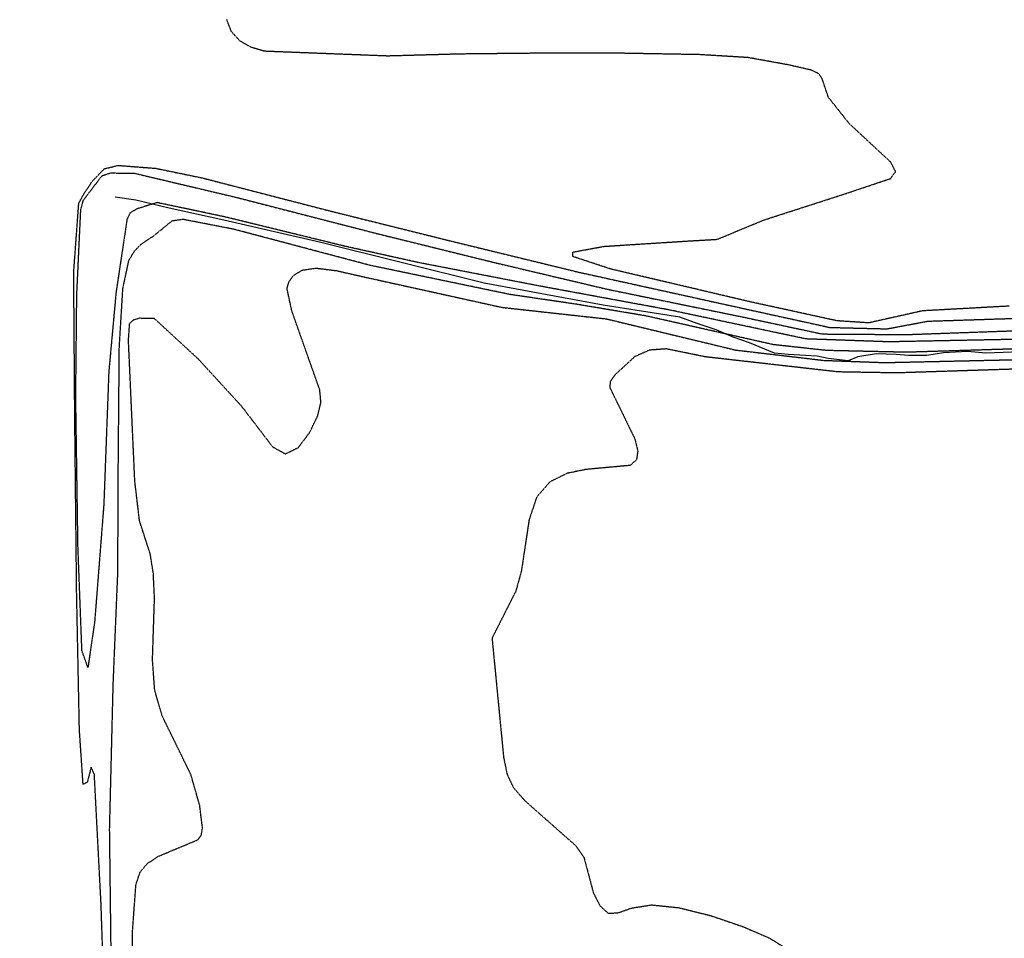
# Model space of a CAD drawing. Header units: feet. Extents: x -2779 to 2255280, y -1593 to 614924.
# Tile 16 of 125: x 2242721 to 2243168, y 595503 to 595920. Entities that reach past the tile are written whole.
import ezdxf
from ezdxf import colors
from ezdxf.entities.mleader import LeaderData, LeaderLine
from ezdxf.math import Vec2, Vec3

# ---------------------------------------------------------------- set-up
doc = ezdxf.new("R2010")
doc.units = ezdxf.units.FT
doc.header["$MEASUREMENT"] = 0
doc.linetypes.add('OhDOT_USTN3', pattern=[0.22, 0.165, -0.055])
for name, color, linetype in [('DT_X_Contour_Minor', 136, 'OhDOT_USTN3'), ('SH_TEXT_DR_Junction_Labels_South System', 7, 'Continuous'), ('Waterways', 7, 'Continuous')]:
    doc.layers.add(name, color=color, linetype=linetype)
doc.styles.add('Slanted-Normal', font='font31.shx', dxfattribs={"height": 0.14})

# ---------------------------------------------------------------- blocks, each defined once
blk = doc.blocks.new('_Dot')
at = {"color": 0, "linetype": 'ByBlock', "lineweight": -2}
blk.add_line((-0.5, 0), (-1, 0), dxfattribs=at)
at = {"color": 0, "linetype": 'ByBlock', "const_width": 0.5}
blk.add_lwpolyline([(-0.25, 0, 1), (0.25, 0, 1)], format="xyb", close=True, dxfattribs=at)

msp = doc.modelspace()

# ---------------------------------------------------------------- linework, layer by layer
at = {"layer": 'DT_X_Contour_Minor'}
for points in [[(2243169.82, 595790.22), (2243130.53, 595788.07), (2243106.12, 595782.61), (2243091.79, 595783.55), (2243052.73, 595792.08), (2242988.95, 595807.08), (2242971.93, 595812.71), (2242971.87, 595814.75), (2242985.92, 595817.34), (2243023.18, 595819.73), (2243037.4, 595820.55), (2243058.62, 595829.35), (2243094.6, 595840.93), (2243116.1, 595848.14), (2243118.33, 595851.24), (2243116.18, 595855.49), (2243097.28, 595873.04), (2243087.81, 595885), (2243085.07, 595893.17), (2243083.48, 595895.69), (2243080.08, 595897.32), (2243069.63, 595899.71), (2243051.35, 595903.01), (2243029.41, 595904.34), (2242994.68, 595904.95), (2242954.96, 595904.97), (2242920.64, 595904.61), (2242887.9, 595903.7), (2242831.95, 595905.87), (2242825.99, 595907.63), (2242820.8, 595910.56), (2242816.97, 595914.75), (2242814.78, 595920.36)], [(2242759.28, 595474.5), (2242757.81, 595518.74), (2242754.74, 595577.7), (2242753.29, 595580.97), (2242751.52, 595574.14), (2242749.64, 595573.17), (2242747.97, 595597.96), (2242746.71, 595660.41), (2242745.86, 595740.76), (2242745.39, 595805.67), (2242747.68, 595836.89), (2242749.94, 595841.01), (2242753.74, 595846.82), (2242759.29, 595852.58), (2242765.59, 595854.08), (2242782.64, 595852.76), (2242803.87, 595848.37), (2242860.93, 595833.61), (2242916.08, 595819.88), (2242974.37, 595805.67), (2243039.15, 595791.38), (2243088.41, 595780.56), (2243114.42, 595779.92), (2243132.96, 595783.4), (2243196.06, 595785.44)], [(2242749.11, 595633.85), (2242747.31, 595681.19), (2242746.31, 595748.97), (2242746.76, 595793.79), (2242746.73, 595794.32), (2242748.6, 595834.1), (2242749.78, 595838.32), (2242758.25, 595849.43), (2242762.24, 595850.67), (2242773.11, 595850.49), (2242819.39, 595839.53), (2242882.63, 595823.25), (2242935.47, 595810.21), (2242987.49, 595797.9), (2243049.38, 595785.21), (2243085.03, 595777.59), (2243123.18, 595777.32), (2243188.78, 595779.65)], [(2243177.49, 595775.23), (2243115.24, 595774), (2243077.65, 595775.33), (2243015.84, 595788.44), (2242957.79, 595799.14), (2242901.45, 595810.06), (2242867.89, 595817.51), (2242814.18, 595830.66), (2242783.26, 595837.21), (2242774.2, 595834.41), (2242770.98, 595832.56), (2242769.55, 595829.54), (2242764.56, 595796.31), (2242761.28, 595760.31), (2242759.02, 595700.08), (2242754.85, 595646.82), (2242751.82, 595626.21), (2242749.11, 595633.85)], [(2243188.38, 595771.28), (2243123.4, 595769.27), (2243087.04, 595770.08), (2243062.85, 595772.73), (2243005.26, 595785.73), (2242973.29, 595791.1), (2242943.38, 595795.49), (2242879.55, 595808.79), (2242818.07, 595825.09), (2242795.06, 595829.58), (2242789.92, 595828.82), (2242781.31, 595821.82), (2242775.86, 595818.2), (2242772.81, 595815.14), (2242770.23, 595810.79), (2242767.54, 595798.12), (2242765.93, 595771.45), (2242765.43, 595713.73), (2242765.26, 595669.29), (2242763.16, 595618.76), (2242761.53, 595552.87), (2242762.28, 595490.85)], [(2242771.79, 595443.43), (2242772.08, 595506.63), (2242773.62, 595527.71), (2242775.5, 595533.38), (2242778.8, 595537.3), (2242783.77, 595540.55), (2242801.72, 595548.06), (2242803.26, 595550.12), (2242803.81, 595553.42), (2242802.55, 595563.63), (2242798.56, 595577.61), (2242785.51, 595604.28), (2242782.14, 595615.95), (2242781.13, 595629.64), (2242782.04, 595657.6), (2242781.51, 595668.86), (2242780.14, 595677.63), (2242775.24, 595692.82), (2242773.11, 595710.73), (2242770.23, 595774.64), (2242770.74, 595782.35), (2242772.43, 595783.96), (2242775.39, 595784.84), (2242781.86, 595784.7), (2242801.83, 595766.29), (2242821.38, 595744.99), (2242835.61, 595726.39), (2242841.42, 595723.15), (2242847.21, 595725.99), (2242852.37, 595732.73), (2242856.05, 595740.32), (2242857.55, 595746.5), (2242857.03, 595752.23), (2242844.35, 595788.03), (2242842.17, 595798.24), (2242843.06, 595801.27), (2242845.21, 595804.23), (2242849.12, 595806.58), (2242855.45, 595807.47), (2242864.64, 595806.32), (2242876.32, 595803.66), (2242939.64, 595789.68), (2242987.09, 595784.44), (2243045.73, 595770.3), (2243085.74, 595765.61), (2243113.43, 595764.61), (2243173.08, 595765.95)], [(2243182.67, 595761.95), (2243118.74, 595759.9), (2243092.25, 595760.36), (2243031.95, 595767.2), (2243014.38, 595770.81), (2243006.68, 595770.26), (2242999.97, 595767.31), (2242990.88, 595758.92), (2242988.85, 595756), (2242988.6, 595753.38), (2242999.97, 595730.03), (2243001.35, 595724.45), (2243000.71, 595720.4), (2242997.85, 595717.93), (2242977.8, 595716.1), (2242969.32, 595714.35), (2242961.48, 595710.48), (2242955.46, 595703.59), (2242952.01, 595693.29), (2242948.49, 595669.9), (2242945.97, 595660.85), (2242935.19, 595639.54), (2242940.44, 595585.46), (2242942.04, 595577.72), (2242944.9, 595571.72), (2242950, 595565.88), (2242973.25, 595545.32), (2242976.88, 595540.11), (2242981.17, 595524.01), (2242984.16, 595518.12), (2242987.93, 595514.67), (2242992.42, 595514.93), (2242998.58, 595517.08), (2243007.57, 595518.51), (2243020.03, 595517.22), (2243034.45, 595513.62), (2243048.78, 595508.75), (2243061.16, 595503.41), (2243070.56, 595497.53)]]:
    msp.add_lwpolyline(points, dxfattribs=at)
at = {"layer": 'Waterways'}
msp.add_lwpolyline([(2243178.79, 595769.61), (2243159.26, 595768.82), (2243150.93, 595769.61), (2243139.99, 595769.08), (2243132.44, 595767.78), (2243124.1, 595767.78), (2243118.63, 595768.3), (2243109.52, 595768.56), (2243101.19, 595767.26), (2243096.76, 595765.44), (2243087.65, 595766.48), (2243082.7, 595767.52), (2243077.49, 595767.78), (2243069.68, 595768.3), (2243063.43, 595768.82), (2243051.97, 595773.51), (2243044.68, 595776.12), (2243036.86, 595779.5), (2243028.27, 595782.37), (2243020.46, 595785.23), (2242985.56, 595790.7), (2242931.66, 595800.59), (2242857.44, 595819.08), (2242813.43, 595829.24), (2242788.69, 595834.71), (2242781.13, 595836.53), (2242773.58, 595838.35), (2242764.21, 595839.66)], dxfattribs=at)

# ---------------------------------------------------------------- next in the draw order: leaders
at = {"layer": 'SH_TEXT_DR_Junction_Labels_South System'}
ml = msp.add_multileader_mtext('Standard', dxfattribs=at)
ml.set_content('202\\PA=0.52 Ac\\PC=0.45\\PTc=21 MIN.', color=256, style='Slanted-Normal')
ml.set_leader_properties()
ml.set_arrow_properties(name='DOT')
ml.build(insert=Vec2(0, 0))
ml.multileader.update_dxf_attribs({"has_text_frame": 1, "dogleg_length": 0.12, "arrow_head_size": 10, "scale": 50})
ctx = ml.context
ctx.base_point, ctx.scale, ctx.char_height, ctx.arrow_head_size, ctx.landing_gap_size, ctx.plane_origin = Vec3(2254590.39, 595910.63, -1057.09), 50, 6, 10, 2.5, Vec3(2254805.6, 595896.81, -1057.09)
ctx.text_align_type = 2
notes = []
notes.append((ctx, [(0, (0, 0, 0), (0, 0), (1, 0), 1, [])]))
ctx.mtext.insert, ctx.mtext.alignment, ctx.mtext.flow_direction = Vec3(2254637.94, 595913.63, -1057.09), 3, 5
ctx.mtext.has_bg_fill, ctx.mtext.bg_color, ctx.mtext.bg_scale_factor, ctx.mtext.bg_transparency, ctx.mtext.use_window_bg_color = 1, -1027028792, 1.5, 0, 1
for ctx, leaders in notes:
    for number, flags, end, landing, length, lines in leaders:
        leader = LeaderData()
        leader.index, (leader.has_last_leader_line, leader.has_dogleg_vector, leader.attachment_direction) = number, flags
        leader.last_leader_point, leader.dogleg_vector, leader.dogleg_length = Vec3(end), Vec3(landing), length
        for number, points, colour, breaks in lines:
            line = LeaderLine()
            line.index, line.vertices, line.color, line.breaks = number, Vec3.list(points), colors.encode_raw_color(colour), breaks
            leader.lines.append(line)
        ctx.leaders.append(leader)

# ---------------------------------------------------------------- next in the draw order: leaders
ml = msp.add_multileader_mtext('Standard', dxfattribs=at)
ml.set_content('202\\PA=0.52 Ac\\PC=0.45\\PTc=21 MIN.', color=256, style='Slanted-Normal')
ml.set_leader_properties()
ml.set_arrow_properties(name='DOT')
ml.build(insert=Vec2(0, 0))
ml.multileader.update_dxf_attribs({"has_text_frame": 1, "dogleg_length": 0.12, "arrow_head_size": 10, "scale": 50})
ctx = ml.context
ctx.base_point, ctx.scale, ctx.char_height, ctx.arrow_head_size, ctx.landing_gap_size, ctx.plane_origin = Vec3(2245967.05, 595908.09), 50, 6, 10, 2.5, Vec3(2246182.25, 595894.28)
ctx.text_align_type = 2
notes = []
notes.append((ctx, [(0, (0, 0, 0), (0, 0), (1, 0), 1, [])]))
ctx.mtext.insert, ctx.mtext.alignment, ctx.mtext.flow_direction = Vec3(2246014.59, 595911.09), 3, 5
ctx.mtext.has_bg_fill, ctx.mtext.bg_color, ctx.mtext.bg_scale_factor, ctx.mtext.bg_transparency, ctx.mtext.use_window_bg_color = 1, -1027028792, 1.5, 0, 1
for ctx, leaders in notes:
    for number, flags, end, landing, length, lines in leaders:
        leader = LeaderData()
        leader.index, (leader.has_last_leader_line, leader.has_dogleg_vector, leader.attachment_direction) = number, flags
        leader.last_leader_point, leader.dogleg_vector, leader.dogleg_length = Vec3(end), Vec3(landing), length
        for number, points, colour, breaks in lines:
            line = LeaderLine()
            line.index, line.vertices, line.color, line.breaks = number, Vec3.list(points), colors.encode_raw_color(colour), breaks
            leader.lines.append(line)
        ctx.leaders.append(leader)

doc.saveas('drawing.dxf')
